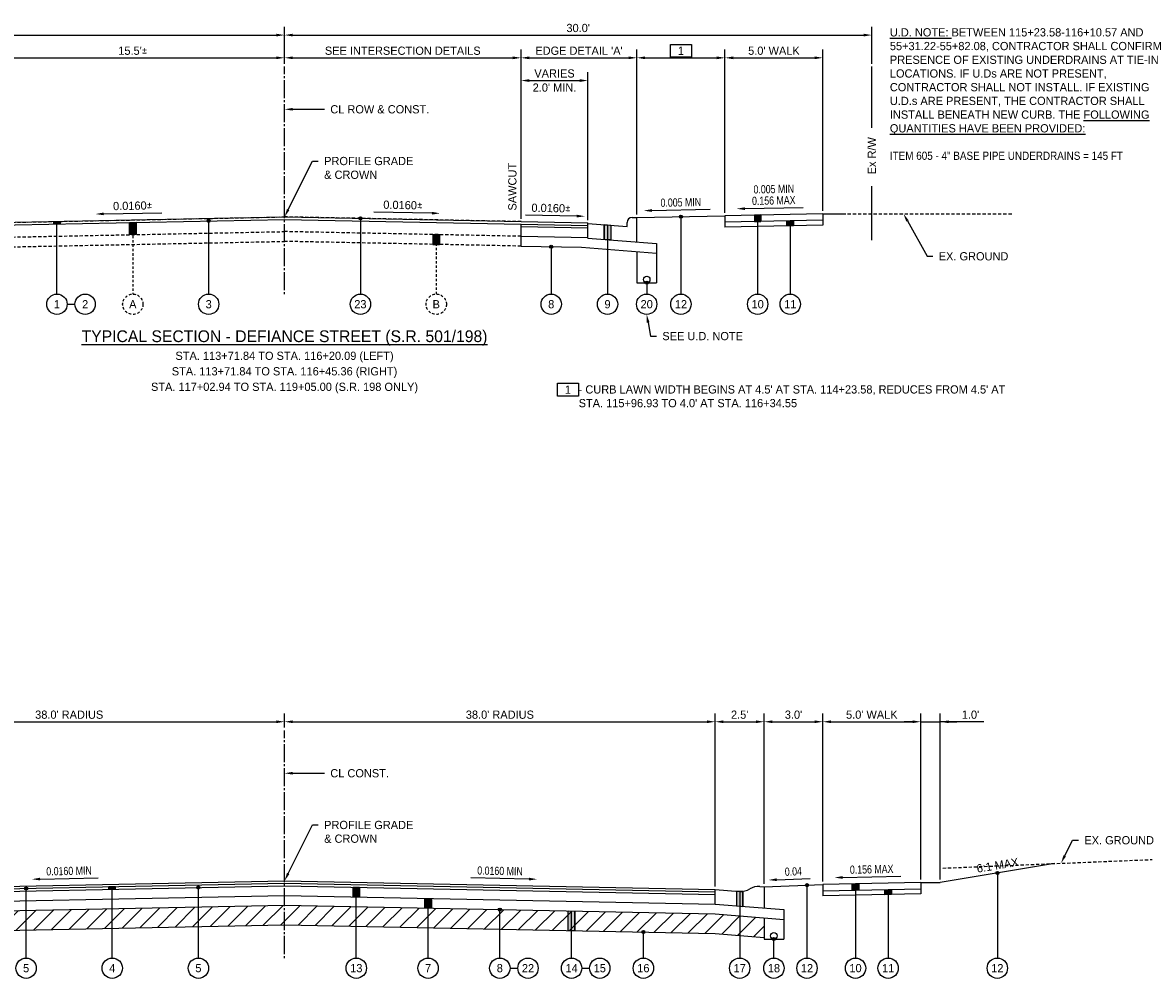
# Model space of a CAD drawing. Header units: feet. Extents: x -305 to -35, y 119 to 303.
# Tile 11 of 12: x -159 to -101, y 255 to 303. Entities that reach past the tile are written whole.
import ezdxf
from ezdxf import colors
from ezdxf.entities.mleader import LeaderData, LeaderLine
from ezdxf.math import Vec2, Vec3

# ---------------------------------------------------------------- set-up
doc = ezdxf.new("R2010")
doc.units = ezdxf.units.FT
doc.header["$MEASUREMENT"] = 0
for name, pattern in [('B', [0.3, 0.25, -0.05]), ('cl', [5, 0.09375, -0.09375, 4.625, -0.09375, 0.09375]), ('OhDOT_USTN3', [0.22, 0.165, -0.055])]:
    doc.linetypes.add(name, pattern=pattern)
for name, color, linetype in [('GE_P_CL', 180, 'cl'), ('PV_X_EOP', 27, 'OhDOT_USTN3'), ('RD_P_Text', 1, 'Continuous'), ('RW_X_Fee_RW', 50, 'rowex'), ('SC_Shading1', 247, 'Continuous')]:
    doc.layers.add(name, color=color, linetype=linetype)
doc.styles.add('Slanted-Normal', font='font31.shx', dxfattribs={"height": 0.1})
doc.styles.get("Standard").update_dxf_attribs({"font": 'font31.shx'})
doc.styles.add('Straight-Normal', font='font30.shx', dxfattribs={"height": 0.1})
doc.linetypes.add('rowex', pattern='A,0.75,-0.05,["Ex R/W",Straight-Normal,S=1,R=0,X=0,Y=-0.06],-0.7,0.75,-0.3,0.75,-0.3,0.75,-0.3,0.75,-0.3', length=5.7)
doc.dimstyles.new('COEC', dxfattribs={"dimscale": 13.9, "dimtxt": 0.18, "dimasz": 0.18, "dimexe": 0.18, "dimexo": 0.0625, "dimgap": 0.09, "dimtad": 1, "dimzin": 0, "dimdsep": 46, "dimtxsty": 'Standard', "dimcen": 0.09, "dimclrd": 256, "dimclre": 256, "dimclrt": 256, "dimaunit": 1, "dimadec": 4, "dimazin": 0, "dimtfac": 1, "dimtofl": 0, "dimtmove": 0, "dimatfit": 3, "dimfxl": 1, "dimtolj": 1, "dimtzin": 0, "dimlwd": -1, "dimlwe": -1, "dimarcsym": 0})

# ---------------------------------------------------------------- blocks, each defined once
blk = doc.blocks.new('*D1113')
at = {"layer": 'Defpoints', "color": 0, "transparency": 16777216}
for p in [(-145.517, 301.631), (-145.517, 301.181), (-161.017, 293.197)]:
    blk.add_point(p, dxfattribs=at)
at = {"layer": 'RD_P_Text', "transparency": 16777216}
for p, q in [((-161.017, 293.347), (-161.017, 302.051)), ((-160.597, 301.631), (-145.937, 301.631)), ((-145.517, 301.331), (-145.517, 302.051))]:
    blk.add_line(p, q, dxfattribs=at)
for points in [[(-160.597, 301.701), (-160.597, 301.561), (-161.017, 301.631)], [(-145.937, 301.701), (-145.937, 301.561), (-145.517, 301.631)]]:
    blk.add_solid(points, dxfattribs=at)
at = {"layer": 'RD_P_Text', "transparency": 16777216, "insert": (-153.267, 301.991), "char_height": 0.42, "attachment_point": 5}
blk.add_mtext("\\A1;15.5'{\\fISOCPEUR|b0|i0|c0|p34;%%P}", dxfattribs=at)
blk = doc.blocks.new('*D1111')
at = {"layer": 'Defpoints', "color": 0, "transparency": 16777216}
for p in [(-123.017, 301.631), (-127.517, 293.497), (-123.017, 293.59)]:
    blk.add_point(p, dxfattribs=at)
at = {"layer": 'RD_P_Text', "transparency": 16777216}
for p, q in [((-127.517, 293.647), (-127.517, 302.051)), ((-127.097, 301.631), (-123.437, 301.631)), ((-123.017, 293.74), (-123.017, 302.051))]:
    blk.add_line(p, q, dxfattribs=at)
for points in [[(-127.097, 301.701), (-127.097, 301.561), (-127.517, 301.631)], [(-123.437, 301.701), (-123.437, 301.561), (-123.017, 301.631)]]:
    blk.add_solid(points, dxfattribs=at)
at = {"layer": 'RD_P_Text', "transparency": 16777216, "insert": (-125.267, 301.991), "char_height": 0.42, "attachment_point": 5}
blk.add_mtext('\\A1;1', dxfattribs=at)
blk = doc.blocks.new('*D1112')
at = {"layer": 'Defpoints', "color": 0, "transparency": 16777216}
for p in [(-118.017, 301.631), (-123.017, 293.57), (-118.017, 293.67)]:
    blk.add_point(p, dxfattribs=at)
at = {"layer": 'RD_P_Text', "transparency": 16777216}
for p, q in [((-123.017, 293.72), (-123.017, 302.051)), ((-122.597, 301.631), (-118.437, 301.631)), ((-118.017, 293.82), (-118.017, 302.051))]:
    blk.add_line(p, q, dxfattribs=at)
for points in [[(-122.597, 301.701), (-122.597, 301.561), (-123.017, 301.631)], [(-118.437, 301.701), (-118.437, 301.561), (-118.017, 301.631)]]:
    blk.add_solid(points, dxfattribs=at)
at = {"layer": 'RD_P_Text', "transparency": 16777216, "insert": (-120.517, 301.991), "char_height": 0.42, "attachment_point": 5}
blk.add_mtext("\\A1;5.0' WALK", dxfattribs=at)
blk = doc.blocks.new('*D1107')
at = {"layer": 'Defpoints', "color": 0, "transparency": 16777216}
for p in [(-145.517, 302.792), (-175.517, 301.181), (-145.517, 301.181)]:
    blk.add_point(p, dxfattribs=at)
at = {"layer": 'RD_P_Text', "transparency": 16777216}
for p, q in [((-175.517, 301.331), (-175.517, 303.212)), ((-175.097, 302.792), (-145.937, 302.792)), ((-145.517, 301.331), (-145.517, 303.212))]:
    blk.add_line(p, q, dxfattribs=at)
for points in [[(-175.097, 302.862), (-175.097, 302.722), (-175.517, 302.792)], [(-145.937, 302.862), (-145.937, 302.722), (-145.517, 302.792)]]:
    blk.add_solid(points, dxfattribs=at)
at = {"layer": 'RD_P_Text', "transparency": 16777216, "insert": (-160.517, 303.152), "char_height": 0.42, "attachment_point": 5}
blk.add_mtext("\\A1;30.0'", dxfattribs=at)
blk = doc.blocks.new('*D1108')
at = {"layer": 'Defpoints', "color": 0, "transparency": 16777216}
for p in [(-115.517, 302.792), (-145.517, 301.181), (-115.517, 301.181)]:
    blk.add_point(p, dxfattribs=at)
at = {"layer": 'RD_P_Text', "transparency": 16777216}
for p, q in [((-145.517, 301.331), (-145.517, 303.212)), ((-145.097, 302.792), (-115.937, 302.792)), ((-115.517, 301.331), (-115.517, 303.212))]:
    blk.add_line(p, q, dxfattribs=at)
for points in [[(-145.097, 302.862), (-145.097, 302.722), (-145.517, 302.792)], [(-115.937, 302.862), (-115.937, 302.722), (-115.517, 302.792)]]:
    blk.add_solid(points, dxfattribs=at)
at = {"layer": 'RD_P_Text', "transparency": 16777216, "insert": (-130.517, 303.152), "char_height": 0.42, "attachment_point": 5}
blk.add_mtext("\\A1;30.0'", dxfattribs=at)
blk = doc.blocks.new('*D1114')
at = {"layer": 'Defpoints', "color": 0, "transparency": 16777216}
for p in [(-133.437, 301.631), (-145.517, 301.181), (-133.437, 293.266)]:
    blk.add_point(p, dxfattribs=at)
at = {"layer": 'RD_P_Text', "transparency": 16777216}
for p, q in [((-145.517, 301.331), (-145.517, 302.051)), ((-145.097, 301.631), (-133.857, 301.631)), ((-133.437, 293.416), (-133.437, 302.051))]:
    blk.add_line(p, q, dxfattribs=at)
for points in [[(-145.097, 301.701), (-145.097, 301.561), (-145.517, 301.631)], [(-133.857, 301.701), (-133.857, 301.561), (-133.437, 301.631)]]:
    blk.add_solid(points, dxfattribs=at)
at = {"layer": 'RD_P_Text', "transparency": 16777216, "insert": (-139.477, 301.991), "char_height": 0.42, "attachment_point": 5}
blk.add_mtext('\\A1;SEE INTERSECTION DETAILS', dxfattribs=at)
blk = doc.blocks.new('*D1115')
at = {"layer": 'Defpoints', "color": 0, "transparency": 16777216}
for p in [(-127.517, 301.631), (-127.517, 293.477), (-133.437, 293.266)]:
    blk.add_point(p, dxfattribs=at)
at = {"layer": 'RD_P_Text', "transparency": 16777216}
for p, q in [((-133.437, 293.416), (-133.437, 302.051)), ((-133.017, 301.631), (-127.937, 301.631)), ((-127.517, 293.627), (-127.517, 302.051))]:
    blk.add_line(p, q, dxfattribs=at)
for points in [[(-133.017, 301.701), (-133.017, 301.561), (-133.437, 301.631)], [(-127.937, 301.701), (-127.937, 301.561), (-127.517, 301.631)]]:
    blk.add_solid(points, dxfattribs=at)
at = {"layer": 'RD_P_Text', "transparency": 16777216, "insert": (-130.477, 301.991), "char_height": 0.42, "attachment_point": 5}
blk.add_mtext("\\A1;EDGE DETAIL 'A'", dxfattribs=at)
blk = doc.blocks.new('*D1116')
at = {"layer": 'Defpoints', "color": 0, "transparency": 16777216}
for p in [(-130.017, 300.47), (-133.437, 293.266), (-130.017, 293.197)]:
    blk.add_point(p, dxfattribs=at)
at = {"layer": 'RD_P_Text', "transparency": 16777216}
for p, q in [((-133.437, 293.416), (-133.437, 300.89)), ((-133.017, 300.47), (-130.437, 300.47)), ((-130.017, 293.347), (-130.017, 300.89))]:
    blk.add_line(p, q, dxfattribs=at)
for points in [[(-133.017, 300.54), (-133.017, 300.4), (-133.437, 300.47)], [(-130.437, 300.54), (-130.437, 300.4), (-130.017, 300.47)]]:
    blk.add_solid(points, dxfattribs=at)
at = {"layer": 'RD_P_Text', "transparency": 16777216, "insert": (-131.727, 300.83), "char_height": 0.42, "attachment_point": 5}
blk.add_mtext('\\A1;VARIES', dxfattribs=at)
blk = doc.blocks.new('*D1119')
at = {"layer": 'Defpoints', "color": 0, "transparency": 16777216}
for p in [(-145.517, 267.727), (-145.517, 267.278), (-167.517, 259.164)]:
    blk.add_point(p, dxfattribs=at)
at = {"layer": 'RD_P_Text', "transparency": 16777216}
for p, q in [((-167.517, 259.314), (-167.517, 268.147)), ((-145.517, 267.428), (-145.517, 268.147)), ((-167.097, 267.727), (-145.937, 267.727))]:
    blk.add_line(p, q, dxfattribs=at)
for points in [[(-167.097, 267.797), (-167.097, 267.657), (-167.517, 267.727)], [(-145.937, 267.797), (-145.937, 267.657), (-145.517, 267.727)]]:
    blk.add_solid(points, dxfattribs=at)
at = {"layer": 'RD_P_Text', "transparency": 16777216, "insert": (-156.517, 268.087), "char_height": 0.42, "attachment_point": 5}
blk.add_mtext("\\A1;38.0' RADIUS", dxfattribs=at)
blk = doc.blocks.new('*D1117')
at = {"layer": 'Defpoints', "color": 0, "transparency": 16777216}
for p in [(-123.517, 267.727), (-145.517, 267.278), (-123.517, 259.164)]:
    blk.add_point(p, dxfattribs=at)
at = {"layer": 'RD_P_Text', "transparency": 16777216}
for p, q in [((-145.517, 267.428), (-145.517, 268.147)), ((-123.517, 259.314), (-123.517, 268.147)), ((-145.097, 267.727), (-123.937, 267.727))]:
    blk.add_line(p, q, dxfattribs=at)
for points in [[(-145.097, 267.797), (-145.097, 267.657), (-145.517, 267.727)], [(-123.937, 267.797), (-123.937, 267.657), (-123.517, 267.727)]]:
    blk.add_solid(points, dxfattribs=at)
at = {"layer": 'RD_P_Text', "transparency": 16777216, "insert": (-134.517, 268.087), "char_height": 0.42, "attachment_point": 5}
blk.add_mtext("\\A1;38.0' RADIUS", dxfattribs=at)
blk = doc.blocks.new('*D1118')
at = {"layer": 'Defpoints', "color": 0, "transparency": 16777216}
for p in [(-121.017, 267.727), (-123.517, 259.164), (-121.017, 259.297)]:
    blk.add_point(p, dxfattribs=at)
at = {"layer": 'RD_P_Text', "transparency": 16777216}
for p, q in [((-123.517, 259.314), (-123.517, 268.147)), ((-121.017, 259.447), (-121.017, 268.147)), ((-123.097, 267.727), (-121.437, 267.727))]:
    blk.add_line(p, q, dxfattribs=at)
for points in [[(-123.097, 267.797), (-123.097, 267.657), (-123.517, 267.727)], [(-121.437, 267.797), (-121.437, 267.657), (-121.017, 267.727)]]:
    blk.add_solid(points, dxfattribs=at)
at = {"layer": 'RD_P_Text', "transparency": 16777216, "insert": (-122.267, 268.087), "char_height": 0.42, "attachment_point": 5}
blk.add_mtext("\\A1;2.5'", dxfattribs=at)
blk = doc.blocks.new('*D1123')
at = {"layer": 'Defpoints', "color": 0, "transparency": 16777216}
for p in [(-118.017, 267.727), (-118.017, 259.417), (-121.017, 259.297)]:
    blk.add_point(p, dxfattribs=at)
at = {"layer": 'RD_P_Text', "transparency": 16777216}
for p, q in [((-121.017, 259.447), (-121.017, 268.147)), ((-118.017, 259.567), (-118.017, 268.147)), ((-120.597, 267.727), (-118.437, 267.727))]:
    blk.add_line(p, q, dxfattribs=at)
for points in [[(-120.597, 267.797), (-120.597, 267.657), (-121.017, 267.727)], [(-118.437, 267.797), (-118.437, 267.657), (-118.017, 267.727)]]:
    blk.add_solid(points, dxfattribs=at)
at = {"layer": 'RD_P_Text', "transparency": 16777216, "insert": (-119.517, 268.087), "char_height": 0.42, "attachment_point": 5}
blk.add_mtext("\\A1;3.0'", dxfattribs=at)
blk = doc.blocks.new('*D1124')
at = {"layer": 'Defpoints', "color": 0, "transparency": 16777216}
for p in [(-113.017, 267.727), (-118.017, 259.417), (-113.017, 259.517)]:
    blk.add_point(p, dxfattribs=at)
at = {"layer": 'RD_P_Text', "transparency": 16777216}
for p, q in [((-118.017, 259.567), (-118.017, 268.147)), ((-113.017, 259.667), (-113.017, 268.147)), ((-117.597, 267.727), (-113.437, 267.727))]:
    blk.add_line(p, q, dxfattribs=at)
for points in [[(-117.597, 267.797), (-117.597, 267.657), (-118.017, 267.727)], [(-113.437, 267.797), (-113.437, 267.657), (-113.017, 267.727)]]:
    blk.add_solid(points, dxfattribs=at)
at = {"layer": 'RD_P_Text', "transparency": 16777216, "insert": (-115.517, 268.087), "char_height": 0.42, "attachment_point": 5}
blk.add_mtext("\\A1;5.0' WALK", dxfattribs=at)
blk = doc.blocks.new('*D1126')
at = {"layer": 'Defpoints', "color": 0, "transparency": 16777216}
for p in [(-112.017, 267.727), (-113.017, 259.517), (-112.017, 259.517)]:
    blk.add_point(p, dxfattribs=at)
at = {"layer": 'RD_P_Text', "transparency": 16777216}
for p, q in [((-113.017, 259.667), (-113.017, 268.147)), ((-112.017, 259.667), (-112.017, 268.147)), ((-113.437, 267.727), (-113.857, 267.727)), ((-113.017, 267.727), (-112.017, 267.727)), ((-109.802, 267.727), (-112.017, 267.727)), ((-111.597, 267.727), (-111.177, 267.727))]:
    blk.add_line(p, q, dxfattribs=at)
for points in [[(-113.437, 267.797), (-113.437, 267.657), (-113.017, 267.727)], [(-111.597, 267.797), (-111.597, 267.657), (-112.017, 267.727)]]:
    blk.add_solid(points, dxfattribs=at)
at = {"layer": 'RD_P_Text', "transparency": 16777216, "insert": (-110.477, 268.087), "char_height": 0.42, "attachment_point": 5}
blk.add_mtext("\\A1;1.0'", dxfattribs=at)

msp = doc.modelspace()

# ---------------------------------------------------------------- hatches: boundary and pattern name
at = {"layer": 'RD_P_Text'}
h = msp.add_hatch(color=256, dxfattribs=at)
h.dxf.hatch_style = 1
edge = h.paths.add_edge_path()
edge.add_arc((-141.642, 293.43), 0.08, 0, 360)
h = msp.add_hatch(color=256, dxfattribs=at)
h.dxf.hatch_style = 1
edge = h.paths.add_edge_path()
edge.add_arc((-125.267, 293.524), 0.08, 0, 360)
h = msp.add_hatch(color=256, dxfattribs=at)
h.dxf.hatch_style = 1
h.paths.add_polyline_path([(-121.182, 293.607), (-121.516, 293.6), (-121.516, 293.267), (-121.182, 293.273)])
h = msp.add_hatch(color=256, dxfattribs=at)
h.dxf.hatch_style = 1
h.paths.add_polyline_path([(-157.309, 293.272), (-156.975, 293.278), (-156.975, 293.153), (-157.309, 293.147)])
h = msp.add_hatch(color=256, dxfattribs=at)
h.dxf.hatch_style = 1
h.paths.add_polyline_path([(-153.1, 293.231), (-153.1, 292.606), (-153.434, 292.599), (-153.434, 293.224)])
h = msp.add_hatch(color=256, dxfattribs=at)
h.dxf.hatch_style = 1
edge = h.paths.add_edge_path()
edge.add_arc((-149.392, 293.305), 0.08, 0, 360)
h = msp.add_hatch(color=256, dxfattribs=at)
h.dxf.hatch_style = 1
h.paths.add_polyline_path([(-129.183, 293.111), (-128.851, 293.084), (-128.851, 292.334), (-129.183, 292.361)])
h = msp.add_hatch(color=256, dxfattribs=at)
h.dxf.hatch_style = 1
h.paths.add_polyline_path([(-119.85, 293.3), (-119.516, 293.307), (-119.516, 293.057), (-119.85, 293.05)])
h = msp.add_hatch(color=256, dxfattribs=at)
h.dxf.hatch_style = 1
h.paths.add_polyline_path([(-137.6, 292.599), (-137.934, 292.606), (-137.934, 292.106), (-137.6, 292.099)])
h = msp.add_hatch(color=256, dxfattribs=at)
h.dxf.hatch_style = 1
edge = h.paths.add_edge_path()
edge.add_arc((-131.894, 291.985), 0.08, 0, 360)
h = msp.add_hatch(color=256, dxfattribs=at)
h.dxf.hatch_style = 1
edge = h.paths.add_edge_path()
edge.add_arc((-127.017, 290.147), 0.08, 0, 360)
h = msp.add_hatch(color=256, dxfattribs=at)
h.dxf.hatch_style = 1
edge = h.paths.add_edge_path()
edge.add_arc((-109.105, 260.002), 0.08, 0, 360)
h = msp.add_hatch(color=256, dxfattribs=at)
h.dxf.hatch_style = 1
edge = h.paths.add_edge_path()
edge.add_arc((-118.828, 259.385), 0.08, 180, 540, ccw=False)
h = msp.add_hatch(color=256, dxfattribs=at)
h.dxf.hatch_style = 1
h.paths.add_polyline_path([(-116.516, 259.447), (-116.182, 259.454), (-116.182, 259.121), (-116.516, 259.114)])
h = msp.add_hatch(color=256, dxfattribs=at)
h.dxf.hatch_style = 1
edge = h.paths.add_edge_path()
edge.add_arc((-158.717, 259.215), 0.08, 0, 360)
h = msp.add_hatch(color=256, dxfattribs=at)
h.dxf.hatch_style = 1
h.paths.add_polyline_path([(-154.15, 259.306), (-154.484, 259.299), (-154.484, 259.174), (-154.15, 259.181)])
h = msp.add_hatch(color=256, dxfattribs=at)
h.dxf.hatch_style = 1
edge = h.paths.add_edge_path()
edge.add_arc((-149.917, 259.266), 0.08, 0, 360)
h = msp.add_hatch(color=256, dxfattribs=at)
h.dxf.hatch_style = 1
h.paths.add_polyline_path([(-142.018, 259.284), (-141.684, 259.277), (-141.684, 258.777), (-142.018, 258.784)])
h = msp.add_hatch(color=256, dxfattribs=at)
h.dxf.hatch_style = 1
h.paths.add_polyline_path([(-122.1, 259.067), (-122.434, 259.077), (-122.434, 258.327), (-122.1, 258.3)])
h = msp.add_hatch(color=256, dxfattribs=at)
h.dxf.hatch_style = 1
h.paths.add_polyline_path([(-114.85, 259.147), (-114.516, 259.154), (-114.516, 258.904), (-114.85, 258.897)])
h = msp.add_hatch(color=256, dxfattribs=at)
h.dxf.hatch_style = 1
h.paths.add_polyline_path([(-138.352, 258.71), (-138.018, 258.704), (-138.018, 258.204), (-138.352, 258.21)])
h = msp.add_hatch(color=256, dxfattribs=at)
h.dxf.hatch_style = 1
edge = h.paths.add_edge_path()
edge.add_arc((-134.519, 258.134), 0.08, 0, 360)
h = msp.add_hatch(color=256, dxfattribs=at)
h.dxf.hatch_style = 1
h.paths.add_polyline_path([(-131.02, 258.064), (-130.686, 258.057), (-130.686, 257.057), (-131.02, 257.064)])
h = msp.add_hatch(color=256, dxfattribs=at)
h.dxf.hatch_style = 1
edge = h.paths.add_edge_path()
edge.add_arc((-127.187, 256.987), 0.08, 0, 360)
h = msp.add_hatch(color=256, dxfattribs=at)
h.dxf.hatch_style = 1
edge = h.paths.add_edge_path()
edge.add_arc((-120.517, 256.634), 0.08, 0, 360)
at = {"layer": 'SC_Shading1'}
h = msp.add_hatch(dxfattribs=at)
h.set_pattern_fill('ANSI31', color=256, scale=5)
h.paths.add_polyline_path([(-170.017, 257.714), (-167.517, 257.914), (-145.517, 258.354), (-123.517, 257.914), (-121.017, 257.714), (-121.017, 256.714), (-123.517, 256.914), (-145.517, 257.354), (-167.517, 256.914), (-170.017, 256.714)])

# ---------------------------------------------------------------- linework, layer by layer
at = {"layer": 'GE_P_CL', "ltscale": 0.2, "flags": 128}
for points in [[(-145.517, 289.567), (-145.517, 301.181)], [(-145.517, 255.663), (-145.517, 267.278)]]:
    msp.add_lwpolyline(points, dxfattribs=at)
at = {"layer": 'PV_X_EOP', "flags": 128}
for points in [[(-161.017, 293.197), (-145.517, 293.507)], [(-133.437, 293.266), (-145.517, 293.507)], [(-117.017, 293.67), (-108.321, 293.67)], [(-161.017, 292.447), (-145.517, 292.757)], [(-133.437, 292.516), (-145.517, 292.757)], [(-161.017, 291.947), (-145.517, 292.257)], [(-133.437, 292.016), (-145.517, 292.257)], [(-111.891, 260.254), (-101.195, 260.692)]]:
    msp.add_lwpolyline(points, dxfattribs=at)
at = {"layer": 'RD_P_Text'}
for points in [[(-125.804, 302.317), (-124.73, 302.317), (-124.73, 301.665), (-125.804, 301.665)], [(-131.581, 285.009), (-130.506, 285.009), (-130.506, 284.357), (-131.581, 284.357)]]:
    msp.add_lwpolyline(points, close=True, dxfattribs=at)
at = {"layer": 'RD_P_Text', "flags": 128}
for points in [[(-161.017, 293.197), (-145.517, 293.507), (-133.437, 293.266)], [(-127.767, 293.477), (-127.517, 293.477)], [(-127.517, 293.477), (-123.017, 293.57)], [(-127.517, 292.227), (-127.517, 293.477)], [(-125.267, 293.524), (-125.267, 289.567)], [(-118.017, 293.67), (-123.017, 293.57)], [(-123.017, 293.57), (-123.017, 292.987)], [(-121.182, 293.607), (-121.516, 293.6), (-121.516, 293.267), (-121.182, 293.273), (-121.182, 293.607)], [(-121.516, 293.6), (-121.516, 293.267)], [(-121.349, 293.603), (-121.349, 289.567)], [(-121.182, 293.607), (-121.182, 293.273)], [(-118.017, 293.67), (-118.017, 293.087)], [(-118.017, 293.67), (-117.017, 293.67)], [(-161.017, 293.072), (-145.517, 293.382), (-133.437, 293.141)], [(-157.309, 293.272), (-156.975, 293.278), (-156.975, 293.153), (-157.309, 293.147), (-157.309, 293.272)], [(-153.1, 293.231), (-153.1, 292.606), (-153.434, 292.599), (-153.434, 293.224), (-153.1, 293.231)], [(-153.434, 293.224), (-153.434, 292.599)], [(-153.1, 293.231), (-153.1, 292.606)], [(-133.437, 293.266), (-130.017, 293.197)], [(-133.437, 293.141), (-130.017, 293.072)], [(-133.437, 293.016), (-130.017, 292.947)], [(-130.017, 293.177), (-130.017, 293.197)], [(-130.017, 292.427), (-130.017, 293.177)], [(-130.017, 293.177), (-128.017, 293.017)], [(-129.183, 293.111), (-129.183, 292.361)], [(-129.183, 293.111), (-128.851, 293.084), (-128.851, 292.334), (-129.183, 292.361), (-129.183, 293.111)], [(-129.017, 293.097), (-129.017, 289.567)], [(-128.851, 293.084), (-128.851, 292.334)], [(-128.017, 293.017), (-128.017, 293.227)], [(-118.017, 293.337), (-123.017, 293.237)], [(-118.017, 293.087), (-123.017, 292.987)], [(-119.85, 293.3), (-119.516, 293.307), (-119.516, 293.057), (-119.85, 293.05), (-119.85, 293.3)], [(-119.85, 293.3), (-119.85, 293.05)], [(-119.683, 293.303), (-119.683, 289.567)], [(-119.516, 293.307), (-119.516, 293.057)], [(-137.934, 292.606), (-137.934, 292.106)], [(-137.6, 292.599), (-137.934, 292.606), (-137.934, 292.106), (-137.6, 292.099), (-137.6, 292.599)], [(-137.6, 292.599), (-137.6, 292.099)], [(-133.437, 292.516), (-130.017, 292.447)], [(-130.017, 292.427), (-126.517, 292.147)], [(-133.437, 292.016), (-130.35, 291.954)], [(-131.894, 291.985), (-131.894, 289.567)], [(-130.35, 291.954), (-126.517, 291.647)], [(-127.517, 291.727), (-127.517, 290.147)], [(-126.517, 292.147), (-126.517, 291.647)], [(-126.517, 291.647), (-126.517, 290.147)], [(-127.517, 290.147), (-126.517, 290.147)], [(-127.017, 290.147), (-127.017, 289.567)], [(-156.622, 289.047), (-156.222, 289.047)], [(-106.192, 260.488), (-112.017, 259.517)], [(-109.105, 260.002), (-109.105, 255.663)], [(-167.517, 259.164), (-145.517, 259.604), (-123.517, 259.164)], [(-167.517, 259.039), (-145.517, 259.479), (-123.517, 259.039)], [(-121.017, 259.297), (-118.017, 259.417)], [(-118.828, 259.385), (-118.828, 255.663)], [(-113.017, 259.517), (-118.017, 259.417)], [(-118.017, 259.417), (-118.017, 258.834)], [(-116.516, 259.447), (-116.182, 259.454), (-116.182, 259.121), (-116.516, 259.114), (-116.516, 259.447)], [(-116.516, 259.447), (-116.516, 259.114)], [(-116.349, 259.45), (-116.349, 255.663)], [(-116.182, 259.454), (-116.182, 259.121)], [(-113.017, 259.517), (-113.017, 258.934)], [(-113.017, 259.517), (-112.017, 259.517)], [(-167.517, 258.914), (-145.517, 259.354), (-123.517, 258.914)], [(-167.517, 258.414), (-145.517, 258.854), (-123.517, 258.414)], [(-154.15, 259.306), (-154.484, 259.299), (-154.484, 259.174), (-154.15, 259.181), (-154.15, 259.306)], [(-142.018, 259.284), (-141.684, 259.277), (-141.684, 258.777), (-142.018, 258.784), (-142.018, 259.284)], [(-123.517, 259.164), (-122.267, 259.064)], [(-122.434, 259.077), (-122.434, 258.327)], [(-122.1, 259.067), (-122.434, 259.077), (-122.434, 258.327), (-122.1, 258.3), (-122.1, 259.067)], [(-122.267, 259.064), (-122.267, 255.663)], [(-122.1, 259.067), (-122.1, 258.3)], [(-121.245, 259.315), (-121.017, 259.297)], [(-121.017, 259.297), (-121.017, 258.214)], [(-113.017, 259.184), (-118.017, 259.084)], [(-113.017, 258.934), (-118.017, 258.834)], [(-114.85, 259.147), (-114.516, 259.154), (-114.516, 258.904), (-114.85, 258.897), (-114.85, 259.147)], [(-114.85, 259.147), (-114.85, 258.897)], [(-114.683, 259.151), (-114.683, 255.663)], [(-114.516, 259.154), (-114.516, 258.904)], [(-167.517, 257.914), (-145.517, 258.354), (-123.517, 257.914)], [(-138.352, 258.71), (-138.018, 258.704), (-138.018, 258.204), (-138.352, 258.21), (-138.352, 258.71)], [(-123.517, 258.414), (-120.017, 258.134)], [(-131.02, 258.064), (-130.686, 258.057), (-130.686, 257.057), (-131.02, 257.064), (-131.02, 258.064)], [(-123.517, 257.914), (-120.017, 257.634)], [(-121.017, 257.714), (-121.017, 256.634)], [(-120.017, 258.134), (-120.017, 257.634)], [(-120.017, 257.634), (-120.017, 256.634)], [(-167.517, 256.914), (-145.517, 257.354), (-123.517, 256.914)], [(-123.517, 256.914), (-121.017, 256.714)], [(-121.017, 256.634), (-120.017, 256.634)], [(-133.999, 255.143), (-133.599, 255.143)], [(-130.333, 255.143), (-129.933, 255.143)]]:
    msp.add_lwpolyline(points, dxfattribs=at)
at = {"layer": 'RD_P_Text', "linetype": 'ByBlock', "lineweight": -2}
for points in [[(-154.753, 293.663), (-151.781, 293.722)], [(-137.991, 293.697), (-140.963, 293.756)], [(-130.591, 293.549), (-133.213, 293.601)], [(-126.753, 293.834), (-123.781, 293.894)], [(-122.003, 293.93), (-119.031, 293.99)], [(-158.003, 259.694), (-155.031, 259.753)], [(-133.031, 259.694), (-136.003, 259.753)], [(-120.375, 259.663), (-118.659, 259.731)], [(-117.003, 259.777), (-114.031, 259.837)]]:
    msp.add_lwpolyline(points, dxfattribs=at)
at = {"layer": 'RD_P_Text', "ltscale": 0.2, "flags": 128}
for points in [[(-157.142, 289.567), (-157.142, 293.275)], [(-149.392, 289.567), (-149.392, 293.305)], [(-133.437, 292.016), (-133.437, 293.141)], [(-158.717, 255.663), (-158.717, 259.215)], [(-154.484, 259.174), (-154.484, 259.299)], [(-154.317, 255.663), (-154.317, 259.303)], [(-154.15, 259.181), (-154.15, 259.306)], [(-149.917, 255.663), (-149.917, 259.266)], [(-142.018, 258.784), (-142.018, 259.284)], [(-141.851, 255.663), (-141.851, 259.28)], [(-141.684, 258.777), (-141.684, 259.277)], [(-123.517, 258.414), (-123.517, 259.164)], [(-138.352, 258.21), (-138.352, 258.71)], [(-138.185, 255.663), (-138.185, 258.707)], [(-138.018, 258.204), (-138.018, 258.704)], [(-134.519, 255.663), (-134.519, 258.134)], [(-131.02, 257.064), (-131.02, 258.064)], [(-130.853, 255.663), (-130.853, 258.06)], [(-130.686, 257.057), (-130.686, 258.057)], [(-127.187, 255.663), (-127.187, 256.987)], [(-120.517, 255.663), (-120.517, 256.634)]]:
    msp.add_lwpolyline(points, dxfattribs=at)
at = {"layer": 'RD_P_Text', "linetype": 'B', "ltscale": 0.5, "flags": 128}
for points in [[(-153.267, 293.227), (-153.267, 289.567)], [(-137.767, 292.602), (-137.767, 289.567)]]:
    msp.add_lwpolyline(points, dxfattribs=at)
at = {"layer": 'RD_P_Text', "ltscale": 0.5, "flags": 128}
msp.add_lwpolyline([(-141.642, 293.43), (-141.642, 289.567)], dxfattribs=at)
at = {"layer": 'RD_P_Text'}
for centre, radius in [((-141.642, 293.43), 0.08), ((-125.267, 293.524), 0.08), ((-149.392, 293.305), 0.08), ((-131.894, 291.985), 0.08), ((-127.017, 290.314), 0.167), ((-127.017, 290.147), 0.08), ((-157.142, 289.047), 0.52), ((-155.702, 289.047), 0.52), ((-149.392, 289.047), 0.52), ((-141.642, 289.047), 0.52), ((-131.894, 289.047), 0.52), ((-129.017, 289.047), 0.52), ((-127.017, 289.047), 0.52), ((-125.267, 289.047), 0.52), ((-121.349, 289.047), 0.52), ((-119.683, 289.047), 0.52), ((-109.105, 260.002), 0.08), ((-118.828, 259.385), 0.08), ((-158.717, 259.215), 0.08), ((-149.917, 259.266), 0.08), ((-134.519, 258.134), 0.08), ((-127.187, 256.987), 0.08), ((-120.517, 256.8), 0.167), ((-120.517, 256.634), 0.08), ((-158.717, 255.143), 0.52), ((-154.317, 255.143), 0.52), ((-149.917, 255.143), 0.52), ((-141.851, 255.143), 0.52), ((-138.185, 255.143), 0.52), ((-134.519, 255.143), 0.52), ((-133.079, 255.143), 0.52), ((-130.853, 255.143), 0.52), ((-129.413, 255.143), 0.52), ((-127.187, 255.143), 0.52), ((-122.267, 255.143), 0.52), ((-120.517, 255.143), 0.52), ((-118.828, 255.143), 0.52), ((-116.349, 255.143), 0.52), ((-114.683, 255.143), 0.52), ((-109.105, 255.143), 0.52)]:
    msp.add_circle(centre, radius, dxfattribs=at)
at = {"layer": 'RD_P_Text', "linetype": 'B', "ltscale": 0.5}
for centre in [(-153.267, 289.047), (-137.767, 289.047)]:
    msp.add_circle(centre, 0.52, dxfattribs=at)
at = {"layer": 'RD_P_Text'}
for centre, radius, start, end in [((-127.767, 293.227), 0.25, 90, 180), ((-122.2, 259.894), 0.833, 265.42608, 302.23568), ((-121.311, 258.485), 0.833, 85.42608, 122.23568)]:
    msp.add_arc(centre, radius, start, end, dxfattribs=at)
for points in [[(-154.752, 293.593), (-155.173, 293.654), (-154.754, 293.733)], [(-137.992, 293.627), (-137.571, 293.689), (-137.989, 293.767)], [(-130.592, 293.479), (-130.171, 293.541), (-130.59, 293.619)], [(-126.752, 293.764), (-127.173, 293.826), (-126.754, 293.904)], [(-122.002, 293.86), (-122.423, 293.922), (-122.004, 294)], [(-158.002, 259.624), (-158.423, 259.686), (-158.004, 259.764)], [(-133.032, 259.624), (-132.611, 259.686), (-133.029, 259.764)], [(-120.372, 259.593), (-120.794, 259.646), (-120.377, 259.733)], [(-117.002, 259.707), (-117.423, 259.769), (-117.004, 259.847)]]:
    msp.add_solid(points, dxfattribs=at)
at = {"layer": 'RW_X_Fee_RW', "linetype": 'Continuous', "ltscale": 0.2, "flags": 128}
for points in [[(-115.517, 298.059), (-115.517, 301.181)], [(-115.517, 292.319), (-115.517, 295.07)]]:
    msp.add_lwpolyline(points, dxfattribs=at)

# ---------------------------------------------------------------- texts
at = {"layer": 'RD_P_Text'}
for s, width, heights, insert, char_height, attachment_point in [('{\\LU.D. NOTE:} BETWEEN 115+23.58-116+10.57 AND 55+31.22-55+82.08, CONTRACTOR SHALL CONFIRM PRESENCE OF EXISTING UNDERDRAINS AT TIE-IN LOCATIONS. IF U.Ds ARE NOT PRESENT, CONTRACTOR SHALL NOT INSTALL. IF EXISTING U.D.s ARE PRESENT, THE CONTRACTOR SHALL INSTALL BENEATH NEW CURB. THE {\\LFOLLOWING QUANTITIES HAVE BEEN PROVIDED:\\P}\\P{\\W0.9;ITEM 605 - 4" BASE PIPE UNDERDRAINS = 145 FT}', 14.17542, [10.581], (-114.595, 303.142), 0.42, 1), ("2.0' MIN.", 19.10731, [0], (-131.727, 300.11), 0.42, 5), ('1', 19.10731, [0], (-157.142, 289.047), 0.42, 5), ('2', 19.10731, [0], (-155.702, 289.047), 0.42, 5), ('A', 19.10731, [0], (-153.267, 289.047), 0.42, 5), ('3', 19.10731, [0], (-149.392, 289.047), 0.42, 5), ('23', 19.10731, [0], (-141.642, 289.047), 0.42, 5), ('B', 19.10731, [0], (-137.767, 289.047), 0.42, 5), ('8', 19.10731, [0], (-131.894, 289.047), 0.42, 5), ('9', 19.10731, [0], (-129.017, 289.047), 0.42, 5), ('20', 19.10731, [0], (-127.017, 289.047), 0.42, 5), ('12', 19.10731, [0], (-125.267, 289.047), 0.42, 5), ('10', 19.10731, [0], (-121.349, 289.047), 0.42, 5), ('11', 19.10731, [0], (-119.683, 289.047), 0.42, 5), ('\\A1;{\\LTYPICAL SECTION - DEFIANCE STREET (S.R. 501/198)}', 38.32972, [0], (-145.517, 287.324), 0.6, 5), ('STA. 113+71.84 TO STA. 116+20.09 (LEFT)', 19.10731, [0], (-145.517, 286.352), 0.42, 5), ('STA. 113+71.84 TO STA. 116+45.36 (RIGHT)', 19.10731, [0], (-145.517, 285.56), 0.42, 5), ('STA. 117+02.94 TO STA. 119+05.00 (S.R. 198 ONLY)', 19.10731, [0], (-145.517, 284.768), 0.42, 5), ('1', 19.10731, [0], (-131.043, 284.683), 0.42, 5), ("- CURB LAWN WIDTH BEGINS AT 4.5' AT STA. 114+23.58, REDUCES FROM 4.5' AT \\PSTA. 115+96.93 TO 4.0' AT STA. 116+34.55", 30.92744, [3.373], (-130.493, 284.908), 0.42, 1), ('5', 19.10731, [0], (-158.717, 255.143), 0.42, 5), ('4', 19.10731, [0], (-154.317, 255.143), 0.42, 5), ('5', 19.10731, [0], (-149.917, 255.143), 0.42, 5), ('13', 19.10731, [0], (-141.851, 255.143), 0.42, 5), ('7', 19.10731, [0], (-138.185, 255.143), 0.42, 5), ('8', 19.10731, [0], (-134.519, 255.143), 0.42, 5), ('\\pxt23;22', 19.10731, [0], (-133.079, 255.143), 0.42, 5), ('14', 19.10731, [0], (-130.853, 255.143), 0.42, 5), ('15', 19.10731, [0], (-129.413, 255.143), 0.42, 5), ('16', 19.10731, [0], (-127.187, 255.143), 0.42, 5), ('17', 19.10731, [0], (-122.267, 255.143), 0.42, 5), ('18', 19.10731, [0], (-120.517, 255.143), 0.42, 5), ('12', 19.10731, [0], (-118.828, 255.143), 0.42, 5), ('10', 19.10731, [0], (-116.349, 255.143), 0.42, 5), ('11', 19.10731, [0], (-114.683, 255.143), 0.42, 5), ('12', 19.10731, [0], (-109.105, 255.143), 0.42, 5)]:
    msp.add_mtext_dynamic_manual_height_columns(s, width=width, gutter_width=10, heights=heights, dxfattribs=dict(at, insert=insert, char_height=char_height, attachment_point=attachment_point))
at = {"layer": 'RD_P_Text', "char_height": 0.42, "attachment_point": 5}
for s, insert, rotation in [('SAWCUT', (-133.876, 295.048), 90), ('{\\W0.8;0.005 MIN}', (-120.525, 294.927), 1.14576), ('0.0160{\\fISOCPEUR|b0|i0|c0|p34;%%P}', (-153.275, 294.076), 1.14576), ('0.0160{\\fISOCPEUR|b0|i0|c0|p34;%%P}', (-139.469, 294.111), 358.85424), ('0.0160{\\fISOCPEUR|b0|i0|c0|p34;%%P}', (-131.902, 293.956), 358.85424), ('{\\W0.8;0.005 MIN}', (-125.275, 294.248), 1.14576), ('{\\W0.8;0.156 MAX}', (-120.525, 294.344), 1.14576), ('6:1 MAX', (-109.095, 260.397), 9.46232), ('{\\W0.8;0.0160 MIN}', (-156.525, 260.108), 1.14576), ('{\\W0.8;0.0160 MIN}', (-134.509, 260.108), 358.85424), ('{\\W0.8;0.04}', (-119.525, 260.081), 2.29061), ('{\\W0.8;0.156 MAX}', (-115.525, 260.191), 1.14576)]:
    msp.add_mtext_dynamic_manual_height_columns(s, width=19.10731, gutter_width=10, heights=[0], dxfattribs=dict(at, insert=insert, rotation=rotation))
at = {"layer": 'RW_X_Fee_RW', "insert": (-115.517, 296.631), "char_height": 0.42, "attachment_point": 5, "rotation": 90}
msp.add_mtext_dynamic_manual_height_columns('Ex R/W', width=8.62208, gutter_width=10, heights=[0], dxfattribs=at)

# ---------------------------------------------------------------- dimensions: what is measured, and where the dimension line sits
at = {"layer": 'RD_P_Text'}
for base, p1, p2, text, override, picture, middle in [((-145.517, 302.792), (-175.517, 301.181), (-145.517, 301.181), "30.0'", {"dimscale": 3, "dimtxt": 0.14, "dimasz": 0.14, "dimexe": 0.14, "dimexo": 0.05, "dimgap": 0.05}, '*D1107', (-160.517, 303.152)), ((-115.517, 302.792), (-145.517, 301.181), (-115.517, 301.181), "30.0'", {"dimscale": 3, "dimtxt": 0.14, "dimasz": 0.14, "dimexe": 0.14, "dimexo": 0.05, "dimgap": 0.05, "dimtmove": 1}, '*D1108', (-130.517, 303.152)), ((-133.437, 301.631), (-145.517, 301.181), (-133.437, 293.266), 'SEE INTERSECTION DETAILS', {"dimscale": 3, "dimtxt": 0.14, "dimasz": 0.14, "dimexe": 0.14, "dimexo": 0.05, "dimgap": 0.05, "dimtmove": 1}, '*D1114', (-139.477, 301.991)), ((-127.517, 301.631), (-133.437, 293.266), (-127.517, 293.477), "EDGE DETAIL 'A'", {"dimscale": 3, "dimtxt": 0.14, "dimasz": 0.14, "dimexe": 0.14, "dimexo": 0.05, "dimgap": 0.05, "dimtmove": 1}, '*D1115', (-130.477, 301.991)), ((-145.517, 301.631), (-161.017, 293.197), (-145.517, 301.181), "15.5'{\\fISOCPEUR|b0|i0|c0|p34;%%P}", {"dimscale": 3, "dimtxt": 0.14, "dimasz": 0.14, "dimexe": 0.14, "dimexo": 0.05, "dimgap": 0.05}, '*D1113', (-153.267, 301.991)), ((-123.017, 301.631), (-127.517, 293.497), (-123.017, 293.59), '1', {"dimscale": 3, "dimtxt": 0.14, "dimasz": 0.14, "dimexe": 0.14, "dimexo": 0.05, "dimgap": 0.05, "dimtmove": 1}, '*D1111', (-125.267, 301.991)), ((-118.017, 301.631), (-123.017, 293.57), (-118.017, 293.67), "5.0' WALK", {"dimscale": 3, "dimtxt": 0.14, "dimasz": 0.14, "dimexe": 0.14, "dimexo": 0.05, "dimgap": 0.05, "dimtmove": 1}, '*D1112', (-120.517, 301.991)), ((-130.017, 300.47), (-133.437, 293.266), (-130.017, 293.197), 'VARIES', {"dimscale": 3, "dimtxt": 0.14, "dimasz": 0.14, "dimexe": 0.14, "dimexo": 0.05, "dimgap": 0.05, "dimtmove": 1}, '*D1116', (-131.727, 300.83)), ((-145.517, 267.727), (-167.517, 259.164), (-145.517, 267.278), "38.0' RADIUS", {"dimscale": 3, "dimtxt": 0.14, "dimasz": 0.14, "dimexe": 0.14, "dimexo": 0.05, "dimgap": 0.05}, '*D1119', (-156.517, 268.087)), ((-123.517, 267.727), (-145.517, 267.278), (-123.517, 259.164), "38.0' RADIUS", {"dimscale": 3, "dimtxt": 0.14, "dimasz": 0.14, "dimexe": 0.14, "dimexo": 0.05, "dimgap": 0.05, "dimtmove": 1}, '*D1117', (-134.517, 268.087)), ((-113.017, 267.727), (-118.017, 259.417), (-113.017, 259.517), "5.0' WALK", {"dimscale": 3, "dimtxt": 0.14, "dimasz": 0.14, "dimexe": 0.14, "dimexo": 0.05, "dimgap": 0.05, "dimtmove": 1}, '*D1124', (-115.517, 268.087)), ((-121.017, 267.727), (-123.517, 259.164), (-121.017, 259.297), "2.5'", {"dimscale": 3, "dimtxt": 0.14, "dimasz": 0.14, "dimexe": 0.14, "dimexo": 0.05, "dimgap": 0.05, "dimtmove": 1}, '*D1118', (-122.267, 268.087)), ((-118.017, 267.727), (-121.017, 259.297), (-118.017, 259.417), "3.0'", {"dimscale": 3, "dimtxt": 0.14, "dimasz": 0.14, "dimexe": 0.14, "dimexo": 0.05, "dimgap": 0.05, "dimtmove": 1}, '*D1123', (-119.517, 268.087))]:
    dim = msp.add_linear_dim(base=base, p1=p1, p2=p2, text=text, dimstyle='COEC', override=override, dxfattribs=at)
    dim.commit()
    dim.dimension.update_dxf_attribs({"geometry": picture, "text_midpoint": middle})
dim = msp.add_linear_dim(base=(-112.017, 267.727), p1=(-113.017, 259.517), p2=(-112.017, 259.517), text="1.0'", dimstyle='COEC', override={"dimscale": 3, "dimtxt": 0.14, "dimasz": 0.14, "dimexe": 0.14, "dimexo": 0.05, "dimgap": 0.05, "dimtmove": 1}, dxfattribs=at)
dim.commit()
dim.dimension.update_dxf_attribs({"geometry": '*D1126', "text_midpoint": (-110.477, 267.644), "dimtype": 160})

# ---------------------------------------------------------------- leaders
ml = msp.add_multileader_mtext('Standard', dxfattribs=at)
ml.set_content('CL ROW & CONST.', color=256, style='Slanted-Normal')
ml.set_leader_properties()
ml.build(insert=Vec2(0, 0))
ml.multileader.update_dxf_attribs({"dogleg_length": 0.1, "arrow_head_size": 0.42, "scale": 3})
ctx = ml.context
ctx.base_point, ctx.scale, ctx.char_height, ctx.arrow_head_size, ctx.landing_gap_size, ctx.plane_origin = Vec3(-143.479, 299.002), 3, 0.42, 0.42, 0.3, Vec3(-145.517, 299.002)
notes = []
notes.append((ctx, [(0, (1, 1, 0), (-143.779, 299.002), (1, 0), 0.3, [(0, [(-145.517, 299.002)], 0, [])])]))
ctx.mtext.insert, ctx.mtext.flow_direction = Vec3(-143.179, 299.212), 5
ml = msp.add_multileader_mtext('Standard', dxfattribs=at)
ml.set_content('PROFILE GRADE\\P& CROWN', color=256, style='Slanted-Normal')
ml.set_leader_properties()
ml.build(insert=Vec2(0, 0))
ml.multileader.update_dxf_attribs({"dogleg_length": 0.1, "arrow_head_size": 0.42, "scale": 3})
ctx = ml.context
ctx.base_point, ctx.scale, ctx.char_height, ctx.arrow_head_size, ctx.landing_gap_size, ctx.plane_origin = Vec3(-143.793, 296.361), 3, 0.42, 0.42, 0.3, Vec3(-144.418, 296.085)
notes.append((ctx, [(0, (1, 1, 0), (-144.093, 296.361), (1, 0), 0.3, [(0, [(-145.517, 293.507)], 0, [])])]))
ctx.mtext.insert, ctx.mtext.flow_direction = Vec3(-143.493, 296.571), 5
ml = msp.add_multileader_mtext('Standard', dxfattribs=at)
ml.set_content('EX. GROUND', color=256, style='Slanted-Normal')
ml.set_leader_properties()
ml.build(insert=Vec2(0, 0))
ml.multileader.update_dxf_attribs({"dogleg_length": 0.1, "arrow_head_size": 0.42, "scale": 3})
ctx = ml.context
ctx.base_point, ctx.scale, ctx.char_height, ctx.arrow_head_size, ctx.landing_gap_size, ctx.plane_origin = Vec3(-112.398, 291.496), 3, 0.42, 0.42, 0.3, Vec3(-112.668, 295.883)
notes.append((ctx, [(0, (1, 1, 0), (-112.698, 291.496), (1, 0), 0.3, [(0, [(-113.901, 293.67)], 0, [])])]))
ctx.mtext.insert, ctx.mtext.flow_direction = Vec3(-112.098, 291.706), 5
ml = msp.add_multileader_mtext('Standard', dxfattribs=at)
ml.set_content('SEE U.D. NOTE', color=256, style='Slanted-Normal')
ml.set_leader_properties()
ml.build(insert=Vec2(0, 0))
ml.multileader.update_dxf_attribs({"dogleg_length": 0.1, "arrow_head_size": 0.42, "scale": 3})
ctx = ml.context
ctx.base_point, ctx.scale, ctx.char_height, ctx.arrow_head_size, ctx.landing_gap_size, ctx.plane_origin = Vec3(-126.519, 287.422), 3, 0.42, 0.42, 0.3, Vec3(-127.143, 285.16)
notes.append((ctx, [(0, (1, 1, 0), (-126.819, 287.422), (1, 0), 0.3, [(0, [(-127.017, 288.527)], 0, [])])]))
ctx.mtext.insert, ctx.mtext.flow_direction = Vec3(-126.219, 287.632), 5
ml = msp.add_multileader_mtext('Standard', dxfattribs=at)
ml.set_content('CL CONST.', color=256, style='Slanted-Normal')
ml.set_leader_properties()
ml.build(insert=Vec2(0, 0))
ml.multileader.update_dxf_attribs({"dogleg_length": 0.1, "arrow_head_size": 0.42, "scale": 3})
ctx = ml.context
ctx.base_point, ctx.scale, ctx.char_height, ctx.arrow_head_size, ctx.landing_gap_size, ctx.plane_origin = Vec3(-143.479, 265.098), 3, 0.42, 0.42, 0.3, Vec3(-145.517, 265.098)
notes.append((ctx, [(0, (1, 1, 0), (-143.779, 265.098), (1, 0), 0.3, [(0, [(-145.517, 265.098)], 0, [])])]))
ctx.mtext.insert, ctx.mtext.flow_direction = Vec3(-143.179, 265.308), 5
ml = msp.add_multileader_mtext('Standard', dxfattribs=at)
ml.set_content('PROFILE GRADE\\P& CROWN', color=256, style='Slanted-Normal')
ml.set_leader_properties()
ml.build(insert=Vec2(0, 0))
ml.multileader.update_dxf_attribs({"dogleg_length": 0.1, "arrow_head_size": 0.42, "scale": 3})
ctx = ml.context
ctx.base_point, ctx.scale, ctx.char_height, ctx.arrow_head_size, ctx.landing_gap_size, ctx.plane_origin = Vec3(-143.793, 262.457), 3, 0.42, 0.42, 0.3, Vec3(-144.418, 262.181)
notes.append((ctx, [(0, (1, 1, 0), (-144.093, 262.457), (1, 0), 0.3, [(0, [(-145.517, 259.604)], 0, [])])]))
ctx.mtext.insert, ctx.mtext.flow_direction = Vec3(-143.493, 262.667), 5
ml = msp.add_multileader_mtext('Standard', dxfattribs=at)
ml.set_content('EX. GROUND', color=256, style='Slanted-Normal')
ml.set_leader_properties()
ml.build(insert=Vec2(0, 0))
ml.multileader.update_dxf_attribs({"dogleg_length": 0.1, "arrow_head_size": 0.42, "scale": 3})
ctx = ml.context
ctx.base_point, ctx.scale, ctx.char_height, ctx.arrow_head_size, ctx.landing_gap_size, ctx.plane_origin = Vec3(-104.96, 261.677), 3, 0.42, 0.42, 0.3, Vec3(-104.62, 262.715)
notes.append((ctx, [(0, (1, 1, 0), (-105.26, 261.677), (1, 0), 0.3, [(0, [(-105.853, 260.502)], 0, [])])]))
ctx.mtext.insert, ctx.mtext.flow_direction = Vec3(-104.66, 261.887), 5
for ctx, leaders in notes:
    for number, flags, end, landing, length, lines in leaders:
        leader = LeaderData()
        leader.index, (leader.has_last_leader_line, leader.has_dogleg_vector, leader.attachment_direction) = number, flags
        leader.last_leader_point, leader.dogleg_vector, leader.dogleg_length = Vec3(end), Vec3(landing), length
        for number, points, colour, breaks in lines:
            line = LeaderLine()
            line.index, line.vertices, line.color, line.breaks = number, Vec3.list(points), colors.encode_raw_color(colour), breaks
            leader.lines.append(line)
        ctx.leaders.append(leader)

doc.saveas('drawing.dxf')
